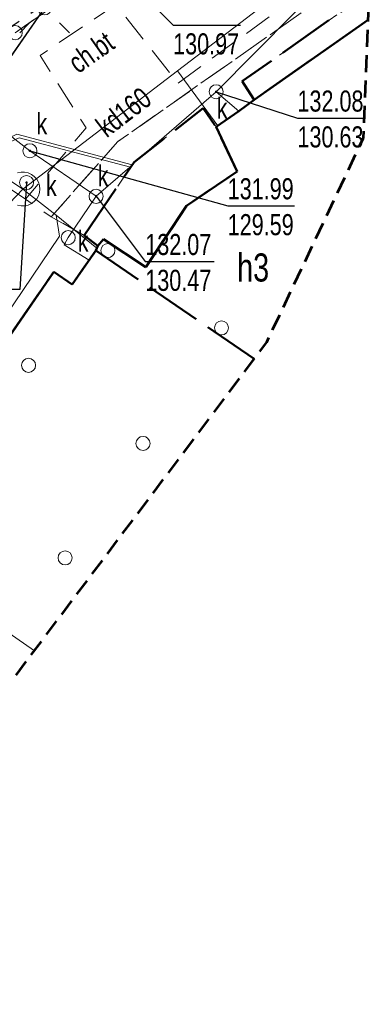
# Model space of a CAD drawing. Header units: centimetres. Extents: x 1590 to 6442358, y 1327 to 6703124.
# Tile 31 of 79: x 1970 to 1983, y 1560 to 1595. Entities that reach past the tile are written whole.
import ezdxf
from ezdxf.enums import TextEntityAlignment as Align

# ---------------------------------------------------------------- set-up
doc = ezdxf.new("R2010")
doc.units = ezdxf.units.CM
for name, pattern in [('TZ.430.7812.2024$0$1.0_0.5', [1.5, 1, -0.5]), ('TZ.430.7812.2024$0$1.5_0.5', [2, 1.5, -0.5]), ('TZ.430.7812.2024$0$2', [0.9, 0.6, -0.3]), ('TZ.430.7812.2024$0$2.0_0.5', [2.5, 2, -0.5]), ('TZ.430.7812.2024$0$219-500', [0]), ('TZ.430.7812.2024$0$egug-500', [1, 0.5, -0.5]), ('TZ.430.7812.2024$0$suep_nn_500', [0])]:
    doc.linetypes.add(name, pattern=pattern)
doc.layers.add('0_RAMKA', color=7, linetype='Continuous', lineweight=25)
doc.layers.add('TZ.430.7812.2024$0$!MPZP', color=134, linetype='Continuous', lineweight=18)
for name, color, linetype in [('TZ.430.7812.2024$0$202-punkt graniczny', 7, 'Continuous'), ('TZ.430.7812.2024$0$218-kontur użytku gruntowego', 7, 'Continuous'), ('TZ.430.7812.2024$0$219-działka ewidencyjna', 7, 'Continuous'), ('TZ.430.7812.2024$0$311-podpora', 7, 'Continuous'), ('TZ.430.7812.2024$0$312-budynek ewidencyjny', 7, 'Continuous'), ('TZ.430.7812.2024$0$312-oznaczenie budynku ewidencyjnego-Atr117', 7, 'Continuous'), ('TZ.430.7812.2024$0$320-blok - kondygnacja nadziemna', 7, 'Continuous'), ('TZ.430.7812.2024$0$blok - nawis', 7, 'Continuous'), ('TZ.430.7812.2024$0$chodnik', 7, 'Continuous'), ('TZ.430.7812.2024$0$chodnik-Atr17', 7, 'Continuous'), ('TZ.430.7812.2024$0$jezdnia', 7, 'Continuous'), ('TZ.430.7812.2024$0$komora podziemna', 7, 'Continuous'), ('TZ.430.7812.2024$0$latarnia', 7, 'Continuous'), ('TZ.430.7812.2024$0$przewód elektroenergetyczny niskiego napięcia', 7, 'Continuous'), ('TZ.430.7812.2024$0$przewód elektroenergetyczny podziemny', 7, 'Continuous'), ('TZ.430.7812.2024$0$przewód kanalizacyjny', 7, 'Continuous'), ('TZ.430.7812.2024$0$przewód kanalizacyjny-Atr1', 7, 'Continuous'), ('TZ.430.7812.2024$0$rzędna', 7, 'Continuous'), ('TZ.430.7812.2024$0$rzędna-Atr2', 7, 'Continuous'), ('TZ.430.7812.2024$0$rzędna-Atr3', 7, 'Continuous'), ('TZ.430.7812.2024$0$właz do komory lub kanału - okrągły', 7, 'Continuous'), ('TZ.430.7812.2024$0$właz do komory lub kanału - okrągły-Atr17', 7, 'Continuous'), ('TZ.430.7812.2024$0$Zakres', 7, 'Continuous')]:
    doc.layers.add(name, color=color, linetype=linetype)
doc.styles.add('TZ.430.7812.2024$0$STANDARD', font='Working1250', dxfattribs={"width": 0.75})

# ---------------------------------------------------------------- blocks, each defined once
blk = doc.blocks.new('TZ.430.7812.2024$0$311')
at = {"color": 0, "linetype": 'Continuous', "lineweight": 0}
blk.add_circle((0, 0), 0.25, dxfattribs=at)
blk = doc.blocks.new('TZ.430.7812.2024$0$202')
at = {"color": 0, "linetype": 'Continuous', "lineweight": 0}
blk.add_circle((0, 0), 0.25, dxfattribs=at)
blk = doc.blocks.new('TZ.430.7812.2024$0$PW01')
at = {"linetype": 'Continuous', "lineweight": 13}
h = blk.add_hatch(color=0, dxfattribs=at)
edge = h.paths.add_edge_path()
edge.add_arc((0, 0), 0.045, 0, 360)
blk = doc.blocks.new('TZ.430.7812.2024$0$US22')
at = {"color": 0, "linetype": 'Continuous', "lineweight": 13}
blk.add_circle((0, 0), 0.25, dxfattribs=at)
blk = doc.blocks.new('TZ.430.7812.2024$0$SM01')
at = {"color": 0, "linetype": 'Continuous', "lineweight": 13}
for p, q in [((-0.53, 0.531), (-0.883, 0.884)), ((0.531, 0.531), (0.884, 0.884)), ((-0.53, -0.53), (-0.883, -0.883)), ((0.531, -0.53), (0.884, -0.883))]:
    blk.add_line(p, q, dxfattribs=at)
blk.add_circle((0, 0), 0.25, dxfattribs=at)
blk = doc.blocks.new('TZ.430.7812.2024')
at = {"layer": 'TZ.430.7812.2024$0$!MPZP', "color": 134, "linetype": 'TZ.430.7812.2024$0$1.0_0.5', "lineweight": 30}
blk.add_lwpolyline([(6442391.766, 5667526.071), (6442380.385, 5667518.194), (6442349.21, 5667471.23), (6442354.666, 5667460.679)], dxfattribs=at)
at = {"layer": 'TZ.430.7812.2024$0$218-kontur użytku gruntowego', "color": 82, "linetype": 'TZ.430.7812.2024$0$egug-500', "lineweight": 18, "flags": 128}
for points in [[(6442391.84, 5667525.878), (6442380.53, 5667517.99)], [(6442380.53, 5667517.99), (6442391.84, 5667525.878)]]:
    blk.add_lwpolyline(points, dxfattribs=at)
at = {"layer": 'TZ.430.7812.2024$0$219-działka ewidencyjna', "color": 7, "linetype": 'TZ.430.7812.2024$0$219-500', "lineweight": 18, "flags": 128}
blk.add_lwpolyline([(6442380.53, 5667517.99), (6442391.84, 5667525.878)], dxfattribs=at)
at = {"layer": 'TZ.430.7812.2024$0$312-budynek ewidencyjny', "color": 7, "linetype": 'Continuous', "lineweight": 50, "flags": 128}
for points in [[(6442389.02, 5667515.6), (6442393.072, 5667518.443)], [(6442388.47, 5667515.2), (6442389.02, 5667515.6)], [(6442387.67, 5667514.64), (6442388.47, 5667515.2)], [(6442388.42, 5667513.05), (6442387.67, 5667514.64)], [(6442386.61, 5667511.83), (6442388.42, 5667513.05)], [(6442385.17, 5667509.65), (6442386.61, 5667511.83)], [(6442383.46, 5667510.41), (6442383.66, 5667510.65)], [(6442383.66, 5667510.65), (6442385.17, 5667509.65)], [(6442382.55, 5667509.03), (6442383.39, 5667510.24)], [(6442383.39, 5667510.24), (6442383.46, 5667510.41)], [(6442375.38, 5667500.01), (6442381.9, 5667509.49)], [(6442381.9, 5667509.49), (6442382.55, 5667509.03)]]:
    blk.add_lwpolyline(points, dxfattribs=at)
at = {"layer": 'TZ.430.7812.2024$0$320-blok - kondygnacja nadziemna', "color": 7, "linetype": 'Continuous', "lineweight": 18, "flags": 128}
blk.add_lwpolyline([(6442380.047, 5667494.468), (6442375.09, 5667497.87), (6442376.16, 5667499.51), (6442381.208, 5667496.009)], dxfattribs=at)
at = {"layer": 'TZ.430.7812.2024$0$blok - nawis', "color": 7, "linetype": 'TZ.430.7812.2024$0$2.0_0.5', "lineweight": 50, "flags": 128}
for points in [[(6442393.072, 5667518.443), (6442389.02, 5667515.6), (6442388.6, 5667516.26), (6442393.11, 5667519.438)], [(6442380.047, 5667494.468), (6442375.09, 5667497.87), (6442376.16, 5667499.51), (6442375.38, 5667500.01), (6442381.9, 5667509.49), (6442382.55, 5667509.03), (6442383.39, 5667510.24), (6442389.026, 5667506.391)]]:
    blk.add_lwpolyline(points, dxfattribs=at)
blk.add_lwpolyline([(6442382.98, 5667510.78), (6442384.75, 5667513.39), (6442387.21, 5667515.3), (6442387.67, 5667514.64), (6442388.42, 5667513.05), (6442386.61, 5667511.83), (6442385.17, 5667509.65), (6442383.66, 5667510.65), (6442383.46, 5667510.41)], close=True, dxfattribs=at)
at = {"layer": 'TZ.430.7812.2024$0$chodnik', "color": 7, "linetype": 'TZ.430.7812.2024$0$1.0_0.5', "lineweight": 18, "flags": 128}
for points in [[(6442393.179, 5667521.218), (6442386.32, 5667516.19), (6442384.1, 5667518.99), (6442381.41, 5667517.18), (6442383.05, 5667514.6), (6442380.89, 5667512.07), (6442381.81, 5667511.44), (6442384.18, 5667514.12), (6442393.148, 5667520.415)], [(6442393.148, 5667520.415), (6442384.18, 5667514.12), (6442381.81, 5667511.44), (6442382.98, 5667510.78), (6442384.75, 5667513.39), (6442387.21, 5667515.3), (6442387.67, 5667514.64), (6442389.02, 5667515.6), (6442388.6, 5667516.26), (6442393.11, 5667519.438)]]:
    blk.add_lwpolyline(points, dxfattribs=at)
at = {"layer": 'TZ.430.7812.2024$0$jezdnia', "color": 7, "linetype": 'TZ.430.7812.2024$0$1.5_0.5', "lineweight": 18, "flags": 128}
blk.add_lwpolyline([(6442378.496, 5667492.409), (6442372.92, 5667496.24), (6442375.38, 5667500.01), (6442381.9, 5667509.49), (6442382.55, 5667509.03), (6442383.39, 5667510.24), (6442383.46, 5667510.41), (6442382.98, 5667510.78), (6442381.81, 5667511.44), (6442380.89, 5667512.07), (6442377.84, 5667514.12), (6442371.04, 5667504.3), (6442371, 5667504.23), (6442370.96, 5667504.16), (6442370.91, 5667504.1), (6442370.85, 5667504.04), (6442370.8, 5667503.98), (6442370.73, 5667503.93), (6442370.66, 5667503.89), (6442370.59, 5667503.85), (6442370.52, 5667503.82), (6442370.44, 5667503.8), (6442370.36, 5667503.78), (6442370.28, 5667503.77), (6442370.2, 5667503.76), (6442370.07, 5667503.75), (6442369.94, 5667503.76), (6442369.8, 5667503.77), (6442369.67, 5667503.79), (6442369.54, 5667503.82), (6442369.42, 5667503.85), (6442369.29, 5667503.89), (6442369.17, 5667503.95), (6442369.05, 5667504), (6442368.94, 5667504.07), (6442368.83, 5667504.14), (6442368.72, 5667504.22), (6442368.61, 5667504.33), (6442368.16, 5667503.72), (6442363.73, 5667497.69), (6442364.04, 5667497.72), (6442364.25, 5667497.73), (6442364.45, 5667497.73), (6442364.66, 5667497.71), (6442364.87, 5667497.69), (6442365.07, 5667497.64), (6442365.27, 5667497.59), (6442365.47, 5667497.52), (6442365.67, 5667497.45), (6442365.85, 5667497.36), (6442366.04, 5667497.26), (6442366.21, 5667497.14), (6442366.38, 5667497.02), (6442366.44, 5667496.88), (6442366.49, 5667496.74), (6442366.56, 5667496.6), (6442366.62, 5667496.46), (6442366.68, 5667496.32), (6442366.75, 5667496.18), (6442366.82, 5667496.04), (6442366.89, 5667495.91), (6442366.96, 5667495.77), (6442367.04, 5667495.64), (6442367.12, 5667495.51), (6442367.2, 5667495.38), (6442367.28, 5667495.25), (6442376.06, 5667489.174)], dxfattribs=at)
at = {"layer": 'TZ.430.7812.2024$0$komora podziemna', "color": 34, "linetype": 'Continuous', "lineweight": 18, "flags": 128}
blk.add_lwpolyline([(6442380.61, 5667513), (6442380.74, 5667513.03), (6442380.86, 5667513.03), (6442380.99, 5667513), (6442381.1, 5667512.95), (6442381.2, 5667512.88), (6442381.29, 5667512.78), (6442381.35, 5667512.67), (6442381.39, 5667512.55), (6442381.4, 5667512.43), (6442381.39, 5667512.31), (6442381.35, 5667512.19), (6442381.29, 5667512.08), (6442381.2, 5667511.98), (6442381.1, 5667511.91), (6442380.99, 5667511.86), (6442380.86, 5667511.83), (6442380.74, 5667511.83), (6442380.61, 5667511.86)], dxfattribs=at)
at = {"layer": 'TZ.430.7812.2024$0$przewód elektroenergetyczny niskiego napięcia', "color": 1, "linetype": 'Continuous'}
blk.add_line((6442381.57, 5667518.87), (6442378.712, 5667514.767), dxfattribs=at)
at = {"layer": 'TZ.430.7812.2024$0$przewód elektroenergetyczny niskiego napięcia', "color": 1, "linetype": 'TZ.430.7812.2024$0$suep_nn_500', "lineweight": 18, "flags": 128}
blk.add_lwpolyline([(6442381.57, 5667518.87), (6442366.01, 5667496.53)], dxfattribs=at)
at = {"layer": 'TZ.430.7812.2024$0$przewód elektroenergetyczny podziemny', "color": 1, "linetype": 'Continuous', "lineweight": 18, "flags": 128}
for points in [[(6442384.68, 5667513.29), (6442380.59, 5667514.38), (6442380.04, 5667514.12), (6442367.72, 5667496.91), (6442366.91, 5667496.21), (6442365.39, 5667495.59), (6442365.07, 5667495.86)], [(6442384.63, 5667513.21), (6442380.67, 5667514.25), (6442380.11, 5667514), (6442367.84, 5667496.8), (6442366.98, 5667496.12), (6442365.31, 5667495.51), (6442365.07, 5667495.86)]]:
    blk.add_lwpolyline(points, dxfattribs=at)
at = {"layer": 'TZ.430.7812.2024$0$przewód kanalizacyjny', "color": 34, "linetype": 'Continuous', "lineweight": 18, "flags": 128}
for points in [[(6442386.3, 5667516.63), (6442393.206, 5667521.917)], [(6442385.21, 5667513.75), (6442387.67, 5667515.89), (6442393.189, 5667521.471)], [(6442376.55, 5667517.29), (6442381.05, 5667513.79)], [(6442380.8, 5667512.43), (6442386.3, 5667516.63)], [(6442386.3, 5667516.63), (6442387.73, 5667514.68)], [(6442380.8, 5667512.43), (6442378.19, 5667514.18), (6442373.1, 5667516.27)], [(6442387.67, 5667515.89), (6442388.47, 5667515.2)], [(6442380.8, 5667512.43), (6442380.32, 5667511.93), (6442377.87, 5667513.79)], [(6442381.05, 5667513.79), (6442383.4, 5667512.17)], [(6442383.4, 5667512.17), (6442384.68, 5667513.28)], [(6442380.8, 5667512.43), (6442381.98, 5667511.5)], [(6442383.4, 5667512.17), (6442382.41, 5667510.7)], [(6442381.98, 5667511.5), (6442382.1, 5667510.75), (6442374.07, 5667498.86), (6442372.26, 5667496.24)], [(6442383.43, 5667510.33), (6442381.98, 5667511.5)], [(6442382.41, 5667510.7), (6442382.27, 5667510.44), (6442383.15, 5667509.9)]]:
    blk.add_lwpolyline(points, dxfattribs=at)
at = {"layer": 'TZ.430.7812.2024$0$rzędna-Atr2', "color": 7, "flags": 128}
for points in [[(6442382.56, 5667521.81), (6442386.14, 5667518.26), (6442388.539, 5667518.26)], [(6442387.67, 5667515.89), (6442390.56, 5667514.95), (6442392.981, 5667514.95)], [(6442381.05, 5667513.79), (6442388.08, 5667511.83), (6442390.452, 5667511.83)], [(6442380.93, 5667512.66), (6442380.69, 5667508.86), (6442378.296, 5667508.86)], [(6442383.4, 5667512.17), (6442385.15, 5667509.85), (6442387.603, 5667509.85)]]:
    blk.add_lwpolyline(points, dxfattribs=at)
at = {"layer": 'TZ.430.7812.2024$0$Zakres', "color": 6, "linetype": 'TZ.430.7812.2024$0$2', "lineweight": 53, "flags": 128}
blk.add_lwpolyline([(6442278.93, 5667514.66), (6442275.73, 5667508.31), (6442250.56, 5667460), (6442248.38, 5667452.57), (6442249.19, 5667444.88), (6442252.85, 5667438.06), (6442258.83, 5667433.14), (6442292.46, 5667415.06), (6442299.05, 5667412.89), (6442305.99, 5667413.1), (6442312.43, 5667415.66), (6442317.62, 5667420.27), (6442321.55, 5667425.24), (6442346.25, 5667449.96), (6442347.97, 5667451.91), (6442353.29, 5667458.83), (6442353.43, 5667459.03), (6442368.88, 5667479.64), (6442389.47, 5667506.98), (6442392.91, 5667514.25), (6442393.22, 5667522.28), (6442390.34, 5667529.79), (6442384.73, 5667535.55), (6442370.37, 5667545.31), (6442377.83, 5667559.12), (6442380.11, 5667566.38), (6442379.52, 5667573.96), (6442376.13, 5667580.77), (6442370.45, 5667585.83), (6442347.16, 5667599.66), (6442339.55, 5667602.29), (6442331.51, 5667601.71), (6442324.36, 5667598), (6442319.25, 5667591.77), (6442284.49, 5667525.69), (6442284.33, 5667525.38)], close=True, dxfattribs=at)
at = {"layer": 'TZ.430.7812.2024$0$202-punkt graniczny', "color": 7, "linetype": 'Continuous', "lineweight": 18}
blk.add_blockref('TZ.430.7812.2024$0$202', (6442380.53, 5667517.99), dxfattribs=at)
at = {"layer": 'TZ.430.7812.2024$0$311-podpora', "color": 7, "linetype": 'Continuous', "lineweight": 18}
for p in [(6442383.82, 5667510.24), (6442387.86, 5667507.49), (6442381, 5667506.16), (6442385.07, 5667503.38), (6442382.3, 5667499.31)]:
    blk.add_blockref('TZ.430.7812.2024$0$311', p, dxfattribs=at)
at = {"layer": 'TZ.430.7812.2024$0$latarnia', "color": 7, "linetype": 'Continuous', "lineweight": 18}
blk.add_blockref('TZ.430.7812.2024$0$SM01', (6442381.57, 5667518.87), dxfattribs=at)
at = {"layer": 'TZ.430.7812.2024$0$rzędna', "color": 34, "linetype": 'Continuous', "lineweight": 18}
for p in [(6442387.67, 5667515.89), (6442381.05, 5667513.79), (6442380.93, 5667512.66), (6442383.4, 5667512.17)]:
    blk.add_blockref('TZ.430.7812.2024$0$PW01', p, dxfattribs=at)
at = {"layer": 'TZ.430.7812.2024$0$właz do komory lub kanału - okrągły', "color": 7, "linetype": 'Continuous', "lineweight": 18}
for p in [(6442387.67, 5667515.89), (6442381.05, 5667513.79), (6442380.93, 5667512.66), (6442383.4, 5667512.17), (6442382.41, 5667510.7)]:
    blk.add_blockref('TZ.430.7812.2024$0$US22', p, dxfattribs=at)
at = {"layer": 'TZ.430.7812.2024$0$312-oznaczenie budynku ewidencyjnego-Atr117', "color": 7, "style": 'TZ.430.7812.2024$0$STANDARD', "width": 0.765}
blk.add_text('h3', height=1, dxfattribs=at).set_placement((6442388.415, 5667509.139))
at = {"layer": 'TZ.430.7812.2024$0$chodnik-Atr17', "color": 7, "style": 'TZ.430.7812.2024$0$STANDARD', "width": 0.765}
blk.add_text('ch.bt', height=0.75, rotation=35.067, dxfattribs=at).set_placement((6442382.76, 5667516.51))
at = {"layer": 'TZ.430.7812.2024$0$przewód kanalizacyjny-Atr1', "color": 34, "style": 'TZ.430.7812.2024$0$STANDARD', "width": 0.765}
blk.add_text('kd160', height=0.75, rotation=37.367, dxfattribs=at).set_placement((6442383.55, 5667514.53), align=Align.MIDDLE_LEFT)
at = {"layer": 'TZ.430.7812.2024$0$rzędna-Atr2', "color": 34, "style": 'TZ.430.7812.2024$0$STANDARD', "width": 0.765}
for s, p in [('132.08', (6442390.56, 5667514.958)), ('131.99', (6442388.08, 5667511.838)), ('132.07', (6442385.15, 5667509.857))]:
    blk.add_text(s, height=0.75, dxfattribs=at).set_placement(p, align=Align.BOTTOM_LEFT)
at = {"layer": 'TZ.430.7812.2024$0$rzędna-Atr3', "color": 34, "style": 'TZ.430.7812.2024$0$STANDARD', "width": 0.765}
for s, p in [('130.97', (6442386.14, 5667516.992)), ('130.63', (6442390.56, 5667513.683)), ('129.59', (6442388.08, 5667510.562)), ('130.47', (6442385.15, 5667508.582))]:
    blk.add_text(s, height=0.75, dxfattribs=at).set_placement(p, align=Align.BOTTOM_LEFT)
at = {"layer": 'TZ.430.7812.2024$0$właz do komory lub kanału - okrągły-Atr17', "color": 7, "style": 'TZ.430.7812.2024$0$STANDARD', "width": 0.765}
for p in [(6442387.69, 5667514.93), (6442381.28, 5667514.38), (6442383.46, 5667512.52), (6442381.62, 5667512.18), (6442382.75, 5667510.2)]:
    blk.add_text('k', height=0.75, dxfattribs=at).set_placement(p)

msp = doc.modelspace()

# ---------------------------------------------------------------- block references
at = {"layer": '0_RAMKA', "transparency": 33554559}
msp.add_blockref('TZ.430.7812.2024', (-6440410.33, -5665923.18), dxfattribs=at)

doc.saveas('drawing.dxf')
